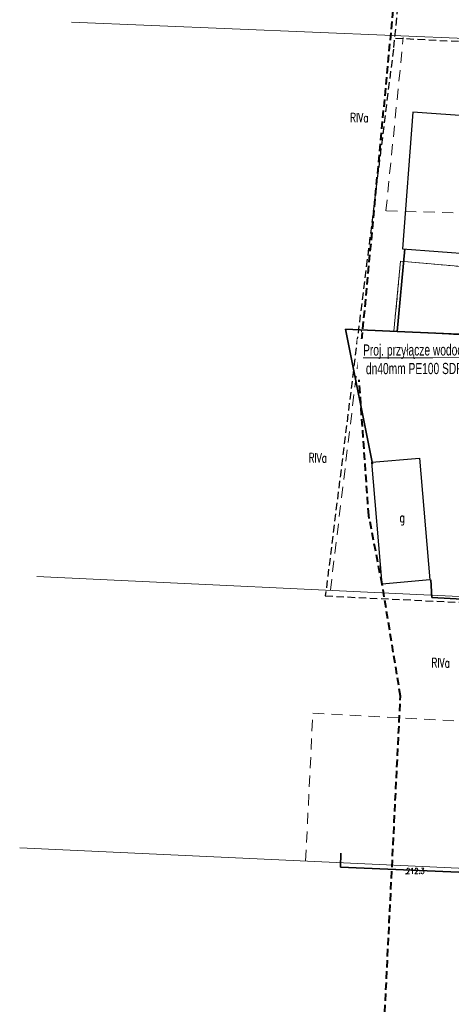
# Model space of a CAD drawing. Header units: metres. Extents: x 7496982 to 7497528, y 5603168 to 5605598.
# Tile 24 of 74: x 7497039 to 7497097, y 5603756 to 5603888. Entities that reach past the tile are written whole.
import ezdxf
from ezdxf.enums import TextEntityAlignment as Align

# ---------------------------------------------------------------- set-up
doc = ezdxf.new("R2010")
doc.units = ezdxf.units.M
doc.header["$MEASUREMENT"] = 0
for name, pattern in [('1', [0]), ('2', [1.5, 1, -0.5]), ('2_OTOO', [0]), ('4', [2.5, 1.5, -1]), ('BUD', [0]), ('GDE', [0]), ('GUZ', [1, 0.5, -0.5])]:
    doc.linetypes.add(name, pattern=pattern)
doc.layers.get('0').update_dxf_attribs({"color": 250, "linetype": 'CONTINUOUS', "lineweight": 100})
for name, color, linetype, lineweight in [('!COPIS', 7, 'CONTINUOUS', 15), ('EBUOA_T_1', 14, 'CONTINUOUS', 25), ('EBUPP_L_3', 250, 'BUD', 30), ('EDZPD_L_0', 3, 'GDE', 18), ('EKLTK_T_0', 90, 'CONTINUOUS', 25), ('EUZPU_L_0', 90, '4', 18), ('OTO_L_0', 7, '2_OTOO', 35), ('OTR_T_1', 7, 'CONTINUOUS', 18), ('PLAN_L_0', 214, '2', 30), ('ZAKRES_L_0', 1, '2', 40), ('ZAKRES_L_0_a', 1, '2', 40)]:
    doc.layers.add(name, color=color, linetype=linetype, lineweight=lineweight)
doc.styles.add('ARIAL', font='arial.ttf', dxfattribs={"width": 0.8})
doc.styles.get("Standard").update_dxf_attribs({"font": 'Simplex.SHX', "width": 0.75})

# ---------------------------------------------------------------- blocks, each defined once
blk = doc.blocks.new('2_OTRN')
at = {"linetype": 'Continuous'}
blk.add_circle((0, 0), 0.045, dxfattribs=at)

msp = doc.modelspace()

# ---------------------------------------------------------------- linework, layer by layer
at = {"layer": 'EBUPP_L_3', "linetype": '1'}
for p, q in [((7497091.52262, 5603875.94541), (7497090.13106, 5603857.57001)), ((7497102.29851, 5603875.12936), (7497091.52262, 5603875.94541)), ((7497090.13106, 5603857.57001), (7497100.90696, 5603856.75397)), ((7497085.98909, 5603828.87389), (7497092.38915, 5603829.41493)), ((7497092.38915, 5603829.41493), (7497093.77513, 5603813.02011)), ((7497087.37508, 5603812.47906), (7497085.98909, 5603828.87389)), ((7497093.77513, 5603813.02011), (7497087.37508, 5603812.47906))]:
    msp.add_line(p, q, dxfattribs=at)
at = {"layer": 'EDZPD_L_0', "linetype": 'GDE'}
for p, q in [((7497045.58822, 5603888.04989), (7497139.15, 5603884.13)), ((7497089.83, 5603855.91), (7497088.97, 5603846.47)), ((7497103.77, 5603854.65), (7497089.83, 5603855.91)), ((7497105.09, 5603845.62), (7497088.97, 5603846.47)), ((7497040.91267, 5603813.50592), (7497134.33, 5603809.09)), ((7497038.62326, 5603777.00516), (7497131.97, 5603772.68))]:
    msp.add_line(p, q, dxfattribs=at)
at = {"layer": 'EUZPU_L_0', "linetype": '4'}
for p, q in [((7497087.88414, 5603862.66357), (7497090.22547, 5603885.96782)), ((7497104.44503, 5603862.19295), (7497087.88414, 5603862.66357)), ((7497080.40963, 5603811.63886), (7497084.62147, 5603846.55018)), ((7497077.08447, 5603775.22309), (7497078.05853, 5603795.12413)), ((7497078.05853, 5603795.12413), (7497133.22659, 5603792.06664))]:
    msp.add_line(p, q, dxfattribs=at)
at = {"layer": 'EUZPU_L_0', "linetype": 'GUZ'}
for p, q in [((7497089.83, 5603855.91), (7497088.97, 5603846.47)), ((7497103.77, 5603854.65), (7497089.83, 5603855.91)), ((7497088.97, 5603846.47), (7497105.09, 5603845.62))]:
    msp.add_line(p, q, dxfattribs=at)
at = {"layer": 'OTO_L_0', "linetype": '2_OTOO'}
for p, q in [((7497090.44853, 5603857.53539), (7497089.41483, 5603846.44654)), ((7497089.41483, 5603846.44654), (7497082.442, 5603846.75)), ((7497082.442, 5603846.75), (7497086.08296, 5603828.62825)), ((7497110.66, 5603845.46), (7497089.41483, 5603846.44654)), ((7497094.06446, 5603810.6765), (7497093.94648, 5603813.03627)), ((7497133.54, 5603808.48), (7497094.06446, 5603810.6765)), ((7497081.76005, 5603774.42558), (7497081.83379, 5603776.30602)), ((7497130.75471, 5603772.24722), (7497081.76005, 5603774.42558))]:
    msp.add_line(p, q, dxfattribs=at)
at = {"layer": 'PLAN_L_0', "linetype": '2'}
for p, q in [((7497096.3358, 5603958.74543), (7497088.88802, 5603884.4228)), ((7497089.1504, 5603885.89009), (7497138.63498, 5603883.35586)), ((7497088.88802, 5603884.4228), (7497079.73346, 5603810.87598)), ((7497079.73346, 5603810.87598), (7497134.04019, 5603808.31581))]:
    msp.add_line(p, q, dxfattribs=at)
at = {"layer": 'ZAKRES_L_0', "linetype": '2'}
for p, q in [((7497084.22209, 5603840.81481), (7497093.66672, 5603940.20825)), ((7497085.57132, 5603821.70068), (7497084.22209, 5603840.81481)), ((7497087.37508, 5603812.47906), (7497085.57132, 5603821.70068)), ((7497089.84389, 5603797.4145), (7497087.37508, 5603812.47906)), ((7497084.70677, 5603693.48654), (7497089.84389, 5603797.4145))]:
    msp.add_line(p, q, dxfattribs=at)
at = {"layer": 'ZAKRES_L_0_a', "linetype": '2'}
for p, q in [((7497084.22209, 5603840.81481), (7497093.66672, 5603940.20825)), ((7497085.57132, 5603821.70068), (7497084.22209, 5603840.81481)), ((7497087.37508, 5603812.47906), (7497085.57132, 5603821.70068)), ((7497089.84389, 5603797.4145), (7497087.37508, 5603812.47906)), ((7497084.70677, 5603693.48654), (7497089.84389, 5603797.4145))]:
    msp.add_line(p, q, dxfattribs=at)

# ---------------------------------------------------------------- block references
at = {"layer": 'OTR_T_1'}
msp.add_blockref('2_OTRN', (7497090.60876, 5603773.52792), dxfattribs=at)

# ---------------------------------------------------------------- texts
at = {"layer": 'EBUOA_T_1', "width": 0.7}
msp.add_text('g', height=1.25001, dxfattribs=at).set_placement((7497089.7155, 5603822.049), align=Align.TOP_LEFT)
at = {"layer": 'EKLTK_T_0', "width": 0.7}
for p in [(7497083.07319, 5603875.81351), (7497077.4884, 5603830.07487), (7497094.01486, 5603802.50093)]:
    msp.add_text('RIVa', height=1.25001, dxfattribs=at).set_placement(p, align=Align.TOP_LEFT)
at = {"layer": 'OTR_T_1', "lineweight": 9, "width": 0.7}
msp.add_text('212.3', height=0.75, dxfattribs=at).set_placement((7497090.60876, 5603773.52792))

# ---------------------------------------------------------------- next in the draw order: texts
at = {"layer": '!COPIS', "ltscale": 5, "insert": (7497084.80731, 5603844.69335), "char_height": 1.5, "attachment_point": 1, "rotation": 0.1014038, "style": 'ARIAL', "bg_fill": 3, "box_fill_scale": 1.5, "bg_fill_color": 256, "bg_fill_transparency": 0}
msp.add_mtext_dynamic_manual_height_columns('{\\fArial Narrow|b0|i0|c238|p34;\\LProj. przyłącze wodociągowe\\P\\l dn40mm PE100 SDR 11}', width=19.6611496, gutter_width=12.5, heights=[0], dxfattribs=at)

doc.saveas('drawing.dxf')
